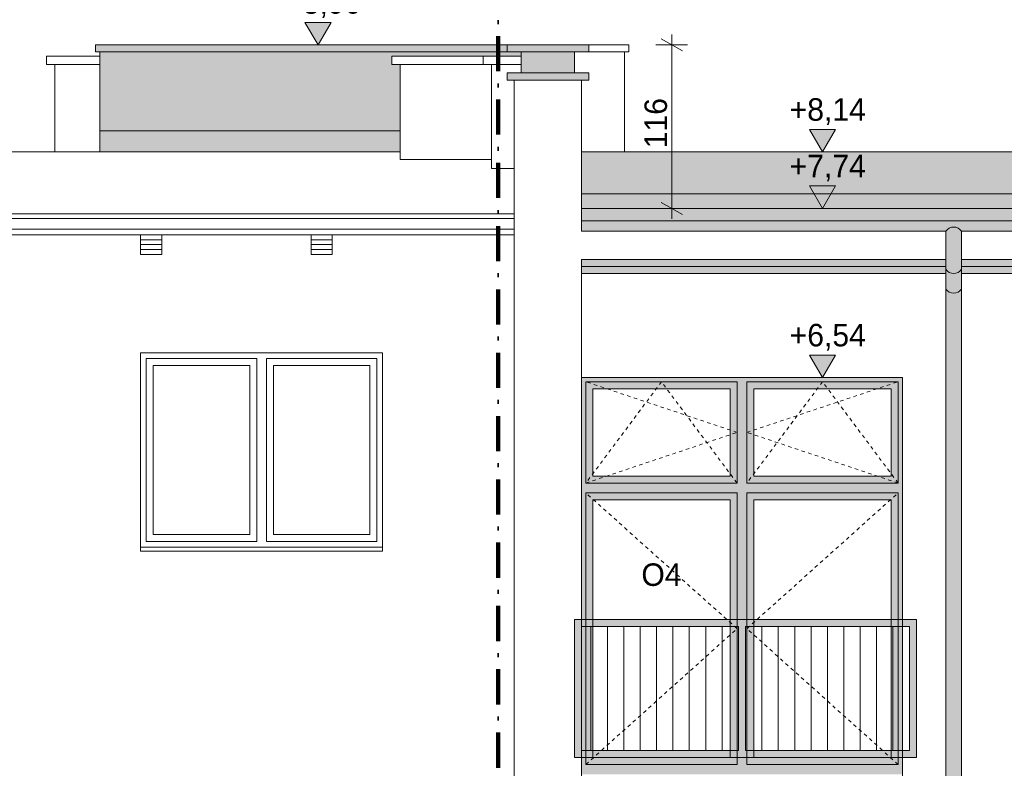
# Model space of a CAD drawing. Extents: x -366324 to -207045, y 68808 to 138616.
# Tile 102 of 170: x -237807 to -230807, y 82767 to 88089. Entities that reach past the tile are written whole.
import ezdxf

# ---------------------------------------------------------------- set-up
doc = ezdxf.new("R2010")
doc.units = 0
doc.header["$MEASUREMENT"] = 0
doc.linetypes.add('Hidden Line', pattern=[50, 25, -25])
doc.linetypes.add('Kreski i kropki', pattern=[450, 250, -100, 0, -100])
for name, color, linetype, lineweight in [('Arch balustrady_Nr_Pióra__21', 7, 'Continuous', 9), ('Arch kolorystyka_Nr_Pióra__41', 7, 'Continuous', 15), ('Arch okna_Nr_Pióra__21', 7, 'Continuous', 9), ('Arch opisy okien_Nr_Pióra__21', 7, 'Continuous', 9), ('Arch rynny_Nr_Pióra__21', 7, 'Continuous', 9), ('Arch wykończenie_Nr_Pióra__21', 7, 'Continuous', 9), ('Arch wymiary_Nr_Pióra__19', 255, 'Continuous', 13), ('Arch wymiary_Nr_Pióra__21', 7, 'Continuous', 9), ('arch wypelnienia_Nr_Pióra__21', 7, 'Continuous', 9), ('Arch ściany zewnętrzne_Nr_Pióra__21', 7, 'Continuous', 9), ('INWENT DACH_Nr_Pióra__21', 7, 'Continuous', 9), ('INWENT KONST. DREWNIANA_Nr_Pióra__20', 1, 'Continuous', 100)]:
    doc.layers.add(name, color=color, linetype=linetype, lineweight=lineweight)
for name, color, linetype, lineweight, true_color in [('ARCH dach_Nr_Pióra__22', 7, 'Continuous', 9, 0x7f7f7f), ('Arch kolorystyka_Nr_Pióra__2', 7, 'Continuous', 13, 0x7f7f7f), ('Arch kolorystyka_Nr_Pióra__61', 7, 'Continuous', 20, 0x4d4d4d), ('Arch kolorystyka_Nr_Pióra__81', 7, 'Continuous', 9, 0x5d5d5d), ('Arch rynny_Nr_Pióra__81', 7, 'Continuous', 9, 0x5d5d5d), ('Arch wykończenie_Nr_Pióra__22', 7, 'Continuous', 9, 0x7f7f7f), ('Arch ściany zewnętrzne_Nr_Pióra__22', 7, 'Continuous', 9, 0x7f7f7f), ('INWENT DACH_Nr_Pióra__22', 7, 'Continuous', 9, 0x7f7f7f), ('INWENT RURY SPUSTOWE_Nr_Pióra__22', 7, 'Continuous', 9, 0x7f7f7f), ('INWENT. OKNA_Nr_Pióra__22', 7, 'Continuous', 9, 0x7f7f7f), ('INWENT.ŚCIANY_Nr_Pióra__22', 7, 'Continuous', 9, 0x7f7f7f), ('Istniejące kominy_Nr_Pióra__22', 7, 'Continuous', 9, 0x7f7f7f)]:
    doc.layers.add(name, color=color, linetype=linetype, lineweight=lineweight, true_color=true_color)
doc.layers.add('Arch wymiary', color=7, linetype='Continuous')
doc.styles.add('GENERATED_STYLE_1', font='txt')
doc.styles.add('GENERATED_STYLE_4', font='txt')
doc.dimstyles.new('GENERATED_STYLE__2', dxfattribs={"dimtxt": 160.000002, "dimasz": 114, "dimexe": 0.18, "dimexo": 0, "dimgap": 0.09, "dimtad": 1, "dimdec": 0, "dimlfac": 0.1, "dimzin": 0, "dimdsep": 46, "dimtxsty": 'GENERATED_STYLE_1', "dimblk": 'ARROWHEAD_2', "dimblk1": 'ARROWHEAD_2', "dimblk2": 'ARROWHEAD_2', "dimcen": 0.09, "dimclrd": 7, "dimclre": 7, "dimclrt": 7, "dimazin": 0, "dimtfac": 1, "dimtdec": 4, "dimtmove": 0, "dimatfit": 3, "dimfxl": 0, "dimtolj": 1, "dimtzin": 0, "dimarcsym": 0})

# ---------------------------------------------------------------- blocks, each defined once
blk = doc.blocks.new('*D353')
at = {"layer": 'Arch wymiary_Nr_Pióra__21', "linetype": 'Continuous'}
for p, q in [((-233095.9, 87866.3), (-233245.9, 87952.9)), ((-233170.9, 87909.6), (-233170.9, 87982.9)), ((-233058.4, 87909.6), (-233283.4, 87909.6)), ((-233170.9, 86746.6), (-233170.9, 87909.6)), ((-233058.4, 86746.6), (-233283.4, 86746.6)), ((-233245.9, 86789.9), (-233095.9, 86703.3)), ((-233170.9, 86673.2), (-233170.9, 86746.6))]:
    blk.add_line(p, q, dxfattribs=at)
at = {"layer": 'Arch wymiary_Nr_Pióra__21', "insert": (-233202.9, 87174.5), "char_height": 160, "attachment_point": 7, "rotation": 90, "style": 'GENERATED_STYLE_1'}
blk.add_mtext('{116}', dxfattribs=at)
blk = doc.blocks.new('ARROWHEAD_2')
at = {"color": 0, "linetype": 'Continuous', "lineweight": 0}
for p, q in [((-0.378, -0.655), (0.378, 0.655)), ((0, 0), (-1, 0))]:
    blk.add_line(p, q, dxfattribs=at)
blk = doc.blocks.new('Wymiary_113', base_point=(-235685.8, 87909.6))
at = {"layer": 'Arch wymiary_Nr_Pióra__21', "linetype": 'Continuous'}
blk.add_hatch(color=256, dxfattribs=at).paths.add_polyline_path([(-235685.8, 87909.6), (-235778.6, 88069.6), (-235593, 88069.6)], flags=0)
for p, q in [((-235685.8, 87909.6), (-235778.6, 88069.6)), ((-235778.6, 88069.6), (-235593, 88069.6)), ((-235593, 88069.6), (-235685.8, 87909.6)), ((-235685.8, 87909.6), (-235805.8, 87909.6)), ((-235685.8, 87909.6), (-235565.8, 87909.6))]:
    blk.add_line(p, q, dxfattribs=at)
at = {"layer": 'Arch wymiary_Nr_Pióra__21', "insert": (-235919.2, 88101.6), "char_height": 160, "attachment_point": 7, "style": 'GENERATED_STYLE_1'}
blk.add_mtext('{+8,90}', dxfattribs=at)
blk = doc.blocks.new('Wymiary_115', base_point=(-232099.4, 87148.4))
at = {"layer": 'Arch wymiary_Nr_Pióra__21', "linetype": 'Continuous'}
blk.add_hatch(color=256, dxfattribs=at).paths.add_polyline_path([(-232099.4, 87148.4), (-232192.2, 87308.4), (-232006.6, 87308.4)], flags=0)
for p, q in [((-232099.4, 87148.4), (-232192.2, 87308.4)), ((-232192.2, 87308.4), (-232006.6, 87308.4)), ((-232006.6, 87308.4), (-232099.4, 87148.4)), ((-232099.4, 87148.4), (-232219.4, 87148.4)), ((-232099.4, 87148.4), (-231979.4, 87148.4))]:
    blk.add_line(p, q, dxfattribs=at)
at = {"layer": 'Arch wymiary_Nr_Pióra__21', "insert": (-232332.8, 87340.4), "char_height": 160, "attachment_point": 7, "style": 'GENERATED_STYLE_1'}
blk.add_mtext('{+8,14}', dxfattribs=at)
blk = doc.blocks.new('Wymiary_119', base_point=(-232099.4, 86746.6))
at = {"layer": 'Arch wymiary_Nr_Pióra__19', "linetype": 'Continuous'}
blk.add_hatch(color=256, dxfattribs=at).paths.add_polyline_path([(-232099.4, 86746.6), (-232192.2, 86906.6), (-232006.6, 86906.6)], flags=0)
for p, q in [((-232099.4, 86746.6), (-232192.2, 86906.6)), ((-232192.2, 86906.6), (-232006.6, 86906.6)), ((-232006.6, 86906.6), (-232099.4, 86746.6))]:
    blk.add_line(p, q, dxfattribs=at)
at = {"layer": 'Arch wymiary_Nr_Pióra__21', "linetype": 'Continuous'}
for q in [(-232219.4, 86746.6), (-231979.4, 86746.6)]:
    blk.add_line((-232099.4, 86746.6), q, dxfattribs=at)
at = {"layer": 'Arch wymiary_Nr_Pióra__19', "insert": (-232332.8, 86938.6), "char_height": 160, "attachment_point": 7, "style": 'GENERATED_STYLE_1'}
blk.add_mtext('{+7,74}', dxfattribs=at)
blk = doc.blocks.new('Wymiary_121', base_point=(-232099.4, 85544.6))
at = {"layer": 'Arch wymiary_Nr_Pióra__21', "linetype": 'Continuous'}
blk.add_hatch(color=256, dxfattribs=at).paths.add_polyline_path([(-232099.4, 85544.6), (-232192.2, 85704.6), (-232006.6, 85704.6)], flags=0)
for p, q in [((-232099.4, 85544.6), (-232192.2, 85704.6)), ((-232192.2, 85704.6), (-232006.6, 85704.6)), ((-232006.6, 85704.6), (-232099.4, 85544.6)), ((-232099.4, 85544.6), (-232219.4, 85544.6)), ((-232099.4, 85544.6), (-231979.4, 85544.6))]:
    blk.add_line(p, q, dxfattribs=at)
at = {"layer": 'Arch wymiary_Nr_Pióra__21', "insert": (-232332.8, 85736.6), "char_height": 160, "attachment_point": 7, "style": 'GENERATED_STYLE_1'}
blk.add_mtext('{+6,54}', dxfattribs=at)

msp = doc.modelspace()

# ---------------------------------------------------------------- hatches: boundary and pattern name
at = {"layer": 'Arch kolorystyka_Nr_Pióra__2', "linetype": 'Continuous'}
h = msp.add_hatch(color=256, dxfattribs=at)
h.paths.add_polyline_path([(-233811.9, 82724.6), (-231531.9, 82724.6), (-231531.9, 85544.6), (-233811.9, 85544.6)], flags=0)
h.paths.add_polyline_path([(-233731.9, 84844.6), (-232756.9, 84844.6), (-232756.9, 85464.6), (-233731.9, 85464.6)], flags=0)
h.paths.add_polyline_path([(-232586.9, 84844.6), (-231611.9, 84844.6), (-231611.9, 85464.6), (-232586.9, 85464.6)], flags=0)
h.paths.add_polyline_path([(-232586.9, 82844.6), (-231611.9, 82844.6), (-231611.9, 84674.6), (-232586.9, 84674.6)], flags=0)
h.paths.add_polyline_path([(-232756.9, 84674.6), (-233731.9, 84674.6), (-233731.9, 82844.6), (-232756.9, 82844.6)], flags=0)
at = {"layer": 'Arch kolorystyka_Nr_Pióra__41', "linetype": 'Continuous'}
for points in [[(-237266.9, 87909.6), (-237266.9, 87859.6), (-234341.9, 87859.6), (-234341.9, 87909.6)], [(-234341.9, 87909.6), (-234341.9, 87859.6), (-234241.9, 87859.6), (-233861.9, 87859.6), (-233761.9, 87859.6), (-233761.9, 87909.6)], [(-234241.9, 87709.6), (-233861.9, 87709.6), (-233861.9, 87859.6), (-234241.9, 87859.6)], [(-234341.9, 87659.6), (-233761.9, 87659.6), (-233761.9, 87709.6), (-233861.9, 87709.6), (-234241.9, 87709.6), (-234341.9, 87709.6)], [(-235101.9, 87148.4), (-235101.9, 87298.4), (-237236.9, 87298.4), (-237236.9, 87148.4)], [(-233811.9, 86659.8), (-210556.9, 86659.8), (-210556.9, 86746.6), (-233811.9, 86746.6)], [(-233811.9, 86659.8), (-233811.9, 86584.8), (-231221.9, 86584.8, -0.545455), (-231111.9, 86584.8), (-222211.9, 86584.8, -0.545455), (-222101.9, 86584.8), (-213271.9, 86584.8, -0.545455), (-213161.9, 86584.8), (-210556.9, 86584.8), (-210556.9, 86659.8)], [(-231221.9, 86313.9, 0.545455), (-231111.9, 86313.9), (-231111.9, 86584.8, 0.545455), (-231221.9, 86584.8)], [(-233811.9, 86384.6), (-233811.9, 86334.6), (-231221.9, 86334.6), (-231221.9, 86384.6)], [(-231111.9, 86384.6), (-231111.9, 86334.6), (-222211.9, 86334.6), (-222211.9, 86384.6)], [(-233811.9, 86284.6), (-231221.9, 86284.6), (-231221.9, 86334.6), (-233811.9, 86334.6)], [(-231111.9, 86313.9, -0.545455), (-231221.9, 86313.9), (-231221.9, 86173.9, 0.545455), (-231111.9, 86173.9)], [(-222211.9, 86334.6), (-231111.9, 86334.6), (-231111.9, 86284.6), (-222211.9, 86284.6)], [(-231111.9, 79248.6), (-231111.9, 86173.9, -0.545455), (-231221.9, 86173.9), (-231221.9, 79175.1), (-230771.9, 78988.7), (-230771.9, 78608.8, 0.811514), (-230661.9, 78608.8), (-230661.9, 79062.2)]]:
    msp.add_hatch(color=256, dxfattribs=at).paths.add_polyline_path(points, flags=0)
at = {"layer": 'Arch kolorystyka_Nr_Pióra__61', "linetype": 'Continuous'}
for points in [[(-233811.9, 86850.8), (-210556.9, 86850.8), (-210556.9, 87148.4), (-215836.9, 87148.4), (-215836.9, 87063.8), (-216356.9, 87063.8), (-216356.9, 87148.4), (-221766.9, 87148.4), (-221766.9, 87063.8), (-222276.9, 87063.8), (-222276.9, 87148.4), (-227881.9, 87148.4), (-227881.9, 86964.6), (-228391.9, 86964.6), (-228391.9, 87148.4), (-233811.9, 87148.4)], [(-210556.9, 86850.8), (-233811.9, 86850.8), (-233811.9, 86746.6), (-210556.9, 86746.6)]]:
    msp.add_hatch(color=256, dxfattribs=at).paths.add_polyline_path(points, flags=0)
at = {"layer": 'Arch kolorystyka_Nr_Pióra__81', "linetype": 'Continuous'}
msp.add_hatch(color=256, dxfattribs=at).paths.add_polyline_path([(-234241.9, 87859.6), (-237236.9, 87859.6), (-237236.9, 87298.4), (-235101.9, 87298.4), (-235101.9, 87769.6), (-235161.9, 87769.6), (-235161.9, 87829.6), (-234511.9, 87829.6), (-234241.9, 87829.6)], flags=0)
at = {"layer": 'arch wypelnienia_Nr_Pióra__21', "linetype": 'Continuous'}
h = msp.add_hatch(color=256, dxfattribs=at)
h.paths.add_polyline_path([(-233861.9, 83824.6), (-231431.9, 83824.6), (-231431.9, 82844.6), (-233861.9, 82844.6)], flags=0)
h.paths.add_polyline_path([(-233811.9, 82894.6), (-232696.9, 82894.6), (-232696.9, 83774.6), (-233811.9, 83774.6)], flags=0)
h.paths.add_polyline_path([(-232646.9, 82894.6), (-231481.9, 82894.6), (-231481.9, 83774.6), (-232646.9, 83774.6)], flags=0)

# ---------------------------------------------------------------- linework, layer by layer
at = {"layer": 'Arch balustrady_Nr_Pióra__21', "linetype": 'Continuous'}
for p, q in [((-231431.9, 83824.6), (-233861.9, 83824.6)), ((-233811.9, 83824.6), (-233861.9, 83824.6)), ((-233861.9, 83824.6), (-233861.9, 82844.6)), ((-232646.9, 83824.6), (-232696.9, 83824.6)), ((-231431.9, 83824.6), (-231481.9, 83824.6)), ((-231431.9, 83824.6), (-231431.9, 82844.6)), ((-233811.9, 83774.6), (-233811.9, 82894.6)), ((-232696.9, 83774.6), (-233811.9, 83774.6)), ((-233745.4, 83774.6), (-233745.4, 82894.6)), ((-233628.9, 83774.6), (-233628.9, 82894.6)), ((-233512.4, 83774.6), (-233512.4, 82894.6)), ((-233395.9, 83774.6), (-233395.9, 82894.6)), ((-233279.4, 83774.6), (-233279.4, 82894.6)), ((-233162.9, 83774.6), (-233162.9, 82894.6)), ((-233046.4, 83774.6), (-233046.4, 82894.6)), ((-232929.9, 83774.6), (-232929.9, 82894.6)), ((-232813.4, 83774.6), (-232813.4, 82894.6)), ((-232696.9, 83774.6), (-232696.9, 82894.6)), ((-231481.9, 83774.6), (-232646.9, 83774.6)), ((-232646.9, 83774.6), (-232646.9, 82894.6)), ((-232530.4, 83774.6), (-232530.4, 82894.6)), ((-232413.9, 83774.6), (-232413.9, 82894.6)), ((-232297.4, 83774.6), (-232297.4, 82894.6)), ((-232180.9, 83774.6), (-232180.9, 82894.6)), ((-232064.4, 83774.6), (-232064.4, 82894.6)), ((-231947.9, 83774.6), (-231947.9, 82894.6)), ((-231831.4, 83774.6), (-231831.4, 82894.6)), ((-231714.9, 83774.6), (-231714.9, 82894.6)), ((-231598.4, 83774.6), (-231598.4, 82894.6)), ((-231481.9, 83774.6), (-231481.9, 82894.6)), ((-232696.9, 82894.6), (-233811.9, 82894.6)), ((-231481.9, 82894.6), (-232646.9, 82894.6)), ((-233861.9, 82844.6), (-233811.9, 82844.6)), ((-231481.9, 82844.6), (-233811.9, 82844.6)), ((-232696.9, 82844.6), (-232646.9, 82844.6)), ((-231481.9, 82844.6), (-231431.9, 82844.6))]:
    msp.add_line(p, q, dxfattribs=at)
at = {"layer": 'ARCH dach_Nr_Pióra__22', "linetype": 'Continuous'}
msp.add_line((-210556.9, 86850.8), (-233811.9, 86850.8), dxfattribs=at)
at = {"layer": 'Arch okna_Nr_Pióra__21', "linetype": 'Continuous'}
for p, q in [((-233781.9, 85514.6), (-232706.9, 85514.6)), ((-233781.9, 85514.6), (-233781.9, 84794.6)), ((-232706.9, 85514.6), (-232706.9, 84794.6)), ((-232636.9, 85514.6), (-232636.9, 84794.6)), ((-232636.9, 85514.6), (-231561.9, 85514.6)), ((-231561.9, 85514.6), (-231561.9, 84794.6)), ((-233731.9, 85464.6), (-232756.9, 85464.6)), ((-233731.9, 85464.6), (-233731.9, 84844.6)), ((-232756.9, 85464.6), (-232756.9, 84844.6)), ((-232586.9, 85464.6), (-231611.9, 85464.6)), ((-232586.9, 85464.6), (-232586.9, 84844.6)), ((-231611.9, 85464.6), (-231611.9, 84844.6)), ((-233731.9, 84844.6), (-232756.9, 84844.6)), ((-232586.9, 84844.6), (-231611.9, 84844.6)), ((-233781.9, 84794.6), (-232706.9, 84794.6)), ((-232636.9, 84794.6), (-231561.9, 84794.6)), ((-233781.9, 84724.6), (-232706.9, 84724.6)), ((-233781.9, 84724.6), (-233781.9, 82794.6)), ((-232706.9, 84724.6), (-232706.9, 82794.6)), ((-232636.9, 84724.6), (-232636.9, 82794.6)), ((-232636.9, 84724.6), (-231561.9, 84724.6)), ((-231561.9, 84724.6), (-231561.9, 82794.6)), ((-233731.9, 84674.6), (-232756.9, 84674.6)), ((-233731.9, 84674.6), (-233731.9, 82844.6)), ((-232756.9, 84674.6), (-232756.9, 82844.6)), ((-232586.9, 84674.6), (-231611.9, 84674.6)), ((-232586.9, 84674.6), (-232586.9, 82844.6)), ((-231611.9, 84674.6), (-231611.9, 82844.6)), ((-233731.9, 82844.6), (-232756.9, 82844.6)), ((-232586.9, 82844.6), (-231611.9, 82844.6)), ((-233781.9, 82794.6), (-232706.9, 82794.6)), ((-232636.9, 82794.6), (-231561.9, 82794.6))]:
    msp.add_line(p, q, dxfattribs=at)
at = {"layer": 'Arch okna_Nr_Pióra__21', "linetype": 'Hidden Line'}
for p, q in [((-233244.4, 85514.6), (-233781.9, 84794.6)), ((-232706.9, 85154.6), (-233781.9, 85514.6)), ((-232706.9, 84794.6), (-233244.4, 85514.6)), ((-232099.4, 85514.6), (-232636.9, 84794.6)), ((-232636.9, 85154.6), (-231561.9, 85514.6)), ((-231561.9, 84794.6), (-232099.4, 85514.6)), ((-233781.9, 84794.6), (-232706.9, 85154.6)), ((-231561.9, 84794.6), (-232636.9, 85154.6)), ((-232706.9, 83759.6), (-233781.9, 84724.6)), ((-232636.9, 83759.6), (-231561.9, 84724.6)), ((-233781.9, 82794.6), (-232706.9, 83759.6)), ((-231561.9, 82794.6), (-232636.9, 83759.6))]:
    msp.add_line(p, q, dxfattribs=at)
at = {"layer": 'Arch rynny_Nr_Pióra__21', "linetype": 'Continuous'}
for p, q in [((-231221.9, 86584.8), (-233811.9, 86584.8)), ((-231221.9, 86584.8), (-231221.9, 86384.6)), ((-222211.9, 86584.8), (-231111.9, 86584.8)), ((-231111.9, 86584.8), (-231111.9, 86384.6)), ((-231221.9, 86284.6), (-231221.9, 79175.1)), ((-231111.9, 86284.6), (-231111.9, 79248.6))]:
    msp.add_line(p, q, dxfattribs=at)
at = {"layer": 'Arch rynny_Nr_Pióra__81', "linetype": 'Continuous'}
for p, q in [((-234341.9, 87909.6), (-234341.9, 87859.6)), ((-233861.9, 87859.6), (-234241.9, 87859.6)), ((-233861.9, 87709.6), (-234241.9, 87709.6)), ((-210556.9, 86659.8), (-233811.9, 86659.8)), ((-231221.9, 86384.6), (-231221.9, 86284.6)), ((-231111.9, 86384.6), (-231111.9, 86284.6)), ((-231221.9, 86334.6), (-233811.9, 86334.6)), ((-222211.9, 86334.6), (-231111.9, 86334.6))]:
    msp.add_line(p, q, dxfattribs=at)
for centre, start, end in [((-231166.9, 86549.4), 32.77908, 147.22092), ((-231166.9, 86349.4), 212.77908, 327.22092), ((-231166.9, 86209.4), 212.77908, 327.22092)]:
    msp.add_arc(centre, 65.4, start, end, dxfattribs=at)
at = {"layer": 'Arch wykończenie_Nr_Pióra__21', "linetype": 'Continuous'}
for p, q in [((-237266.9, 87909.6), (-237266.9, 87859.6)), ((-234341.9, 87909.6), (-237266.9, 87909.6)), ((-234341.9, 87859.6), (-237266.9, 87859.6)), ((-233761.9, 87909.6), (-234341.9, 87909.6)), ((-234241.9, 87859.6), (-234341.9, 87859.6)), ((-233861.9, 87859.6), (-233861.9, 87709.6)), ((-233761.9, 87859.6), (-233861.9, 87859.6)), ((-233761.9, 87909.6), (-233761.9, 87859.6)), ((-234341.9, 87709.6), (-234341.9, 87659.6)), ((-234241.9, 87709.6), (-234341.9, 87709.6)), ((-233761.9, 87709.6), (-233861.9, 87709.6)), ((-233761.9, 87709.6), (-233761.9, 87659.6)), ((-233761.9, 87659.6), (-234341.9, 87659.6))]:
    msp.add_line(p, q, dxfattribs=at)
at = {"layer": 'Arch wykończenie_Nr_Pióra__22', "linetype": 'Continuous'}
for p, q in [((-233761.9, 87909.6), (-233476.9, 87909.6)), ((-233761.9, 87859.6), (-233476.9, 87859.6)), ((-233476.9, 87909.6), (-233476.9, 87859.6))]:
    msp.add_line(p, q, dxfattribs=at)
at = {"layer": 'Arch ściany zewnętrzne_Nr_Pióra__21', "linetype": 'Continuous'}
for p, q in [((-237236.9, 87148.4), (-237236.9, 87859.6)), ((-234241.9, 87859.6), (-234241.9, 87709.6)), ((-234291.9, 87659.6), (-234291.9, 79009.6)), ((-233811.9, 87659.6), (-233811.9, 86584.8)), ((-237236.9, 87298.4), (-235101.9, 87298.4)), ((-237236.9, 87148.4), (-235101.9, 87148.4)), ((-210556.9, 86746.6), (-233811.9, 86746.6)), ((-231221.9, 86384.6), (-233811.9, 86384.6)), ((-233811.9, 86384.6), (-233811.9, 79009.6)), ((-222211.9, 86384.6), (-231111.9, 86384.6)), ((-231221.9, 86284.6), (-233811.9, 86284.6)), ((-222211.9, 86284.6), (-231111.9, 86284.6)), ((-233811.9, 85544.6), (-231531.9, 85544.6)), ((-233811.9, 85544.6), (-233811.9, 82674.6)), ((-231531.9, 85544.6), (-231531.9, 82674.6))]:
    msp.add_line(p, q, dxfattribs=at)
at = {"layer": 'Arch ściany zewnętrzne_Nr_Pióra__22', "linetype": 'Continuous'}
msp.add_line((-233506.9, 87148.4), (-233506.9, 87859.6), dxfattribs=at)
at = {"layer": 'INWENT DACH_Nr_Pióra__21', "linetype": 'Continuous'}
msp.add_line((-228391.9, 87148.4), (-233811.9, 87148.4), dxfattribs=at)
at = {"layer": 'INWENT DACH_Nr_Pióra__22', "linetype": 'Continuous'}
for p, q in [((-240976.9, 87148.4), (-235101.9, 87148.4)), ((-243616.9, 86709.6), (-234291.9, 86709.6))]:
    msp.add_line(p, q, dxfattribs=at)
at = {"layer": 'INWENT KONST. DREWNIANA_Nr_Pióra__20', "linetype": 'Kreski i kropki'}
msp.add_line((-234406.4, 77819.6), (-234406.4, 91096.7), dxfattribs=at)
at = {"layer": 'INWENT RURY SPUSTOWE_Nr_Pióra__22', "linetype": 'Continuous'}
for p, q in [((-243766.9, 86674.6), (-234291.9, 86674.6)), ((-243561.9, 86599.6), (-234291.9, 86599.6))]:
    msp.add_line(p, q, dxfattribs=at)
at = {"layer": 'INWENT. OKNA_Nr_Pióra__22', "linetype": 'Continuous'}
for p, q in [((-236906.9, 84379.6), (-236906.9, 85679.6)), ((-236121.9, 85679.6), (-236906.9, 85679.6)), ((-236121.9, 84379.6), (-236121.9, 85679.6)), ((-236051.9, 84379.6), (-236051.9, 85679.6)), ((-235266.9, 85679.6), (-236051.9, 85679.6)), ((-235266.9, 84379.6), (-235266.9, 85679.6)), ((-236171.9, 85629.6), (-236856.9, 85629.6)), ((-236856.9, 84429.6), (-236856.9, 85629.6)), ((-236171.9, 84429.6), (-236171.9, 85629.6)), ((-235316.9, 85629.6), (-236001.9, 85629.6)), ((-236001.9, 84429.6), (-236001.9, 85629.6)), ((-235316.9, 84429.6), (-235316.9, 85629.6)), ((-236856.9, 84429.6), (-236171.9, 84429.6)), ((-236001.9, 84429.6), (-235316.9, 84429.6)), ((-236906.9, 84379.6), (-236121.9, 84379.6)), ((-236051.9, 84379.6), (-235266.9, 84379.6)), ((-236946.9, 84339.6), (-235226.9, 84339.6))]:
    msp.add_line(p, q, dxfattribs=at)
at = {"layer": 'INWENT.ŚCIANY_Nr_Pióra__22', "linetype": 'Continuous'}
for p, q in [((-237616.9, 87829.6), (-237616.9, 87769.6)), ((-237236.9, 87829.6), (-237616.9, 87829.6)), ((-235161.9, 87829.6), (-235161.9, 87769.6)), ((-234511.9, 87829.6), (-235161.9, 87829.6)), ((-234511.9, 87829.6), (-234511.9, 87769.6)), ((-234241.9, 87829.6), (-234511.9, 87829.6)), ((-237236.9, 87769.6), (-237616.9, 87769.6)), ((-237556.9, 87769.6), (-237556.9, 87148.4)), ((-234511.9, 87769.6), (-235161.9, 87769.6)), ((-235101.9, 87769.6), (-235101.9, 87094.6)), ((-234241.9, 87769.6), (-234511.9, 87769.6)), ((-234451.9, 87769.6), (-234451.9, 87031.6)), ((-237236.9, 87148.4), (-237556.9, 87148.4)), ((-234451.9, 87094.6), (-235101.9, 87094.6)), ((-234291.9, 87031.6), (-234451.9, 87031.6)), ((-243616.9, 86559.6), (-234291.9, 86559.6)), ((-236946.9, 85719.6), (-236946.9, 84309.6)), ((-235226.9, 85719.6), (-236946.9, 85719.6)), ((-235226.9, 84309.6), (-235226.9, 85719.6)), ((-236946.9, 84309.6), (-235226.9, 84309.6))]:
    msp.add_line(p, q, dxfattribs=at)
at = {"layer": 'Istniejące kominy_Nr_Pióra__22', "linetype": 'Continuous'}
for p, q in [((-236946.9, 86559.6), (-236796.9, 86559.6)), ((-236946.9, 86559.6), (-236946.9, 86419.6)), ((-236946.9, 86524.6), (-236796.9, 86524.6)), ((-236796.9, 86559.6), (-236796.9, 86419.6)), ((-235734.4, 86559.6), (-235584.4, 86559.6)), ((-235734.4, 86559.6), (-235734.4, 86419.6)), ((-235734.4, 86524.6), (-235584.4, 86524.6)), ((-235584.4, 86559.6), (-235584.4, 86419.6)), ((-236946.9, 86489.6), (-236796.9, 86489.6)), ((-236946.9, 86454.6), (-236796.9, 86454.6)), ((-235734.4, 86489.6), (-235584.4, 86489.6)), ((-235734.4, 86454.6), (-235584.4, 86454.6)), ((-236946.9, 86419.6), (-236796.9, 86419.6)), ((-235734.4, 86419.6), (-235584.4, 86419.6))]:
    msp.add_line(p, q, dxfattribs=at)

# ---------------------------------------------------------------- block references
at = {"layer": 'Arch wymiary', "linetype": 'Continuous'}
for name, p in [('Wymiary_113', (-235685.8, 87909.6)), ('Wymiary_115', (-232099.4, 87148.4)), ('Wymiary_119', (-232099.4, 86746.6)), ('Wymiary_121', (-232099.4, 85544.6))]:
    msp.add_blockref(name, p, dxfattribs=at)

# ---------------------------------------------------------------- texts
at = {"layer": 'Arch opisy okien_Nr_Pióra__21', "linetype": 'Continuous', "insert": (-233244.4, 84223.7), "char_height": 160, "attachment_point": 2, "style": 'GENERATED_STYLE_4'}
msp.add_mtext('{O4}', dxfattribs=at)

# ---------------------------------------------------------------- dimensions: what is measured, and where the dimension line sits
at = {"layer": 'Arch wymiary', "linetype": 'Continuous'}
dim = msp.add_linear_dim(base=(-233170.9, 86746.6), p1=(-233811.9, 86746.6), p2=(-233761.9, 87909.6), angle=90, dimstyle='GENERATED_STYLE__2', dxfattribs=at)
dim.commit()
dim.dimension.update_dxf_attribs({"geometry": '*D353', "text_midpoint": (-233282.9, 87348.5)})

doc.saveas('drawing.dxf')
